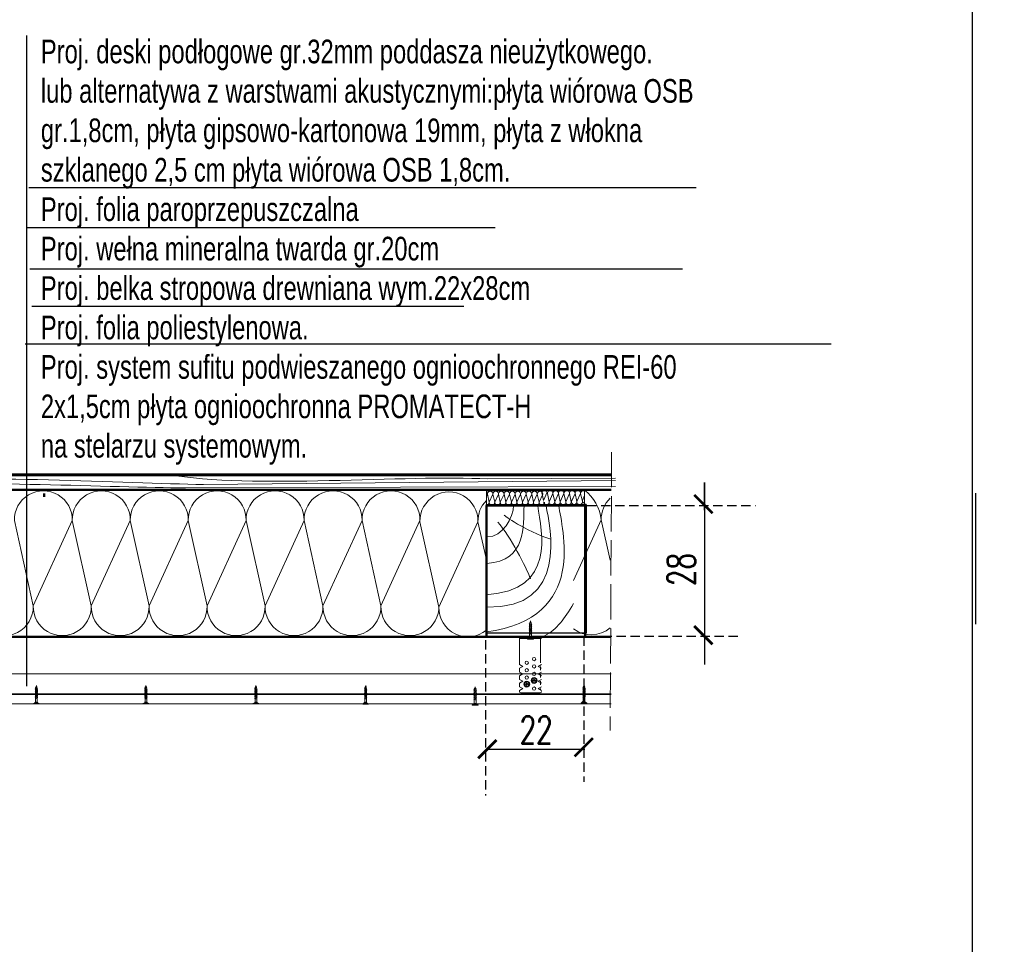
# Model space of a CAD drawing. Header units: millimetres. Extents: x 5545 to 136433, y -146986 to -36607.
# Tile 135 of 159: x 38665 to 39201, y -50165 to -49662. Entities that reach past the tile are written whole.
import ezdxf

# ---------------------------------------------------------------- set-up
doc = ezdxf.new("R2010")
doc.units = ezdxf.units.MM
doc.header["$LTSCALE"] = 8
doc.linetypes.add('ACAD_ISO02W100', pattern=[15, 12, -3])
doc.linetypes.add('VERDECKT', pattern=[9.525, 6.35, -3.175])
for name, color, linetype, lineweight in [('_RIGIPS AKCESORIA', 7, 'Continuous', 5), ('_RIGIPS G-K', 7, 'Continuous', 15), ('_RIGIPS PROFIL', 7, 'Continuous', 15), ('cienk.', 161, 'Continuous', 15), ('Cieńka', 7, 'Continuous', 9), ('GRUBA', 74, 'Continuous', 50), ('Przerywana', 7, 'ACAD_ISO02W100', 5), ('Rigips_uchwyt ES', 7, 'Continuous', 9), ('Rigips_uchwyt przerywana', 7, 'ACAD_ISO02W100', 5), ('Standard', 7, 'Continuous', 25), ('SZRAF', 21, 'Continuous', 9)]:
    doc.layers.add(name, color=color, linetype=linetype, lineweight=lineweight)
doc.layers.add('Arc_opisy', color=18, linetype='Continuous')
doc.styles.add('c20', font='simplex.shx', dxfattribs={"width": 0.7})
doc.styles.add('TXT50', font='bikroms.shx', dxfattribs={"width": 0.75, "height": 10})

# ---------------------------------------------------------------- blocks, each defined once
blk = doc.blocks.new('_ArchTick')
at = {"color": 0, "linetype": 'ByBlock', "const_width": 0.15}
blk.add_lwpolyline([(-0.5, -0.5), (0.5, 0.5)], dxfattribs=at)
blk = doc.blocks.new('G$C8C1C8AAF')
at = {"layer": 'Standard', "color": 170, "lineweight": 25, "ltscale": 2}
blk.add_line((4156.38, 2926.26), (4156.38, 0), dxfattribs=at)
blk = doc.blocks.new('G$C1C2C7789')
at = {"layer": 'Arc_opisy', "lineweight": 25, "ltscale": 0.1}
blk.add_blockref('G$C8C1C8AAF', (0, 0), dxfattribs=at)
blk = doc.blocks.new('G$CFA82744B')
at = {"layer": 'Arc_opisy', "color": 1, "lineweight": 25, "ltscale": 0.1}
blk.add_blockref('G$C1C2C7789', (0, 0), dxfattribs=at)

msp = doc.modelspace()

# ---------------------------------------------------------------- linework, layer by layer
at = {"layer": '_RIGIPS AKCESORIA', "color": 250}
for p, q in [((38942.884, -49990.749), (38942.681, -49990.88)), ((38942.681, -49990.88), (38943.864, -49991.334)), ((38942.884, -49991.425), (38942.681, -49991.556)), ((38942.681, -49991.556), (38943.864, -49992.01)), ((38942.884, -49992.055), (38942.681, -49992.186)), ((38942.681, -49992.186), (38943.864, -49992.64)), ((38942.884, -49992.701), (38942.681, -49992.832)), ((38942.681, -49992.832), (38943.864, -49993.286)), ((38943.039, -49990.35), (38942.809, -49990.468)), ((38942.809, -49990.468), (38943.392, -49990.538)), ((38942.884, -49990.749), (38942.928, -49990.482)), ((38944.08, -49991.207), (38942.884, -49990.749)), ((38942.884, -49991.425), (38942.884, -49990.957)), ((38944.08, -49991.883), (38942.884, -49991.425)), ((38942.884, -49991.633), (38942.884, -49992.055)), ((38944.08, -49992.513), (38942.884, -49992.055)), ((38942.884, -49992.263), (38942.884, -49992.701)), ((38944.08, -49993.159), (38942.884, -49992.701)), ((38942.884, -49992.91), (38942.884, -49993.339)), ((38943.162, -49989.994), (38943.023, -49990.127)), ((38943.023, -49990.127), (38943.672, -49990.294)), ((38943.023, -49990.127), (38943.039, -49990.35)), ((38943.392, -49990.538), (38943.039, -49990.35)), ((38943.376, -49989.207), (38943.162, -49989.994)), ((38943.828, -49990.182), (38943.162, -49989.994)), ((38943.618, -49990.123), (38943.376, -49989.207)), ((38943.672, -49990.294), (38943.828, -49990.182)), ((38943.864, -49990.928), (38943.672, -49990.294)), ((38943.864, -49991.125), (38943.864, -49990.928)), ((38943.864, -49991.334), (38944.08, -49991.207)), ((38943.864, -49991.8), (38943.864, -49991.334)), ((38943.864, -49992.01), (38944.08, -49991.883)), ((38943.864, -49992.43), (38943.864, -49992.01)), ((38943.864, -49992.64), (38944.08, -49992.513)), ((38943.864, -49993.077), (38943.864, -49992.64)), ((38942.884, -49993.339), (38942.681, -49993.47)), ((38942.681, -49993.47), (38943.864, -49993.924)), ((38942.884, -49993.953), (38942.681, -49994.084)), ((38942.681, -49994.084), (38943.864, -49994.538)), ((38942.884, -49994.583), (38942.681, -49994.713)), ((38942.681, -49994.713), (38943.864, -49995.167)), ((38942.884, -49995.233), (38942.681, -49995.364)), ((38942.681, -49995.364), (38943.864, -49995.818)), ((38942.692, -49996.147), (38942.884, -49995.993)), ((38943.352, -49996.36), (38942.692, -49996.147)), ((38944.08, -49993.797), (38942.884, -49993.339)), ((38942.884, -49993.548), (38942.884, -49993.953)), ((38944.08, -49994.411), (38942.884, -49993.953)), ((38942.884, -49994.161), (38942.884, -49994.583)), ((38944.08, -49995.041), (38942.884, -49994.583)), ((38942.884, -49994.791), (38942.884, -49995.233)), ((38944.08, -49995.691), (38942.884, -49995.233)), ((38942.884, -49995.442), (38942.884, -49995.993)), ((38942.884, -49995.993), (38943.864, -49996.36)), ((38942.884, -49996.209), (38942.884, -49997.789)), ((38943.211, -49998.499), (38942.949, -49998.499)), ((38943.211, -49999.207), (38943.211, -49998.499)), ((38943.864, -49996.36), (38943.352, -49996.36)), ((38943.478, -49999.207), (38943.478, -49998.499)), ((38943.478, -49998.499), (38943.759, -49998.499)), ((38943.864, -49993.286), (38944.08, -49993.159)), ((38943.864, -49993.715), (38943.864, -49993.286)), ((38943.864, -49993.924), (38944.08, -49993.797)), ((38943.864, -49994.328), (38943.864, -49993.924)), ((38943.864, -49994.538), (38944.08, -49994.411)), ((38943.864, -49994.958), (38943.864, -49994.538)), ((38943.864, -49995.167), (38944.08, -49995.041)), ((38943.864, -49995.609), (38943.864, -49995.167)), ((38943.864, -49995.818), (38944.08, -49995.691)), ((38943.864, -49998), (38943.864, -49995.818)), ((38941.744, -49999.207), (38941.744, -49999.021)), ((38941.744, -49999.021), (38942.733, -49999.021)), ((38941.744, -49999.207), (38944.944, -49999.207)), ((38942.733, -49999.021), (38942.733, -49999.207)), ((38944.944, -49999.021), (38943.992, -49999.021)), ((38943.992, -49999.021), (38943.992, -49999.207)), ((38944.944, -49999.207), (38944.944, -49999.021)), ((38674.278, -50025.121), (38674.138, -50025.253)), ((38674.138, -50025.253), (38674.787, -50025.421)), ((38674.138, -50025.253), (38674.155, -50025.476)), ((38674.491, -50024.333), (38674.278, -50025.121)), ((38674.943, -50025.309), (38674.278, -50025.121)), ((38674.734, -50025.25), (38674.491, -50024.333)), ((38733.87, -50025.153), (38733.73, -50025.285)), ((38733.73, -50025.285), (38734.379, -50025.452)), ((38733.73, -50025.285), (38733.746, -50025.508)), ((38734.083, -50024.365), (38733.87, -50025.153)), ((38734.535, -50025.341), (38733.87, -50025.153)), ((38734.326, -50025.282), (38734.083, -50024.365)), ((38793.729, -50025.184), (38793.589, -50025.317)), ((38793.942, -50024.397), (38793.729, -50025.184)), ((38794.394, -50025.373), (38793.729, -50025.184)), ((38794.185, -50025.313), (38793.942, -50024.397)), ((38853.454, -50025.216), (38853.314, -50025.349)), ((38853.668, -50024.429), (38853.454, -50025.216)), ((38854.119, -50025.404), (38853.454, -50025.216)), ((38853.91, -50025.345), (38853.668, -50024.429)), ((38913.259, -50025.066), (38913.046, -50025.853)), ((38913.502, -50025.982), (38913.259, -50025.066)), ((38972.171, -50025.067), (38971.941, -50025.185)), ((38971.941, -50025.185), (38972.524, -50025.255)), ((38972.015, -50025.466), (38972.059, -50025.199)), ((38972.294, -50024.711), (38972.154, -50024.844)), ((38972.154, -50024.844), (38972.803, -50025.011)), ((38972.154, -50024.844), (38972.171, -50025.067)), ((38972.524, -50025.255), (38972.171, -50025.067)), ((38972.507, -50023.924), (38972.294, -50024.711)), ((38972.959, -50024.9), (38972.294, -50024.711)), ((38972.75, -50024.84), (38972.507, -50023.924)), ((38972.803, -50025.011), (38972.959, -50024.9)), ((38972.996, -50025.645), (38972.803, -50025.011)), ((38673.999, -50025.875), (38673.797, -50026.006)), ((38673.797, -50026.006), (38674.98, -50026.46)), ((38673.999, -50026.551), (38673.797, -50026.682)), ((38673.797, -50026.682), (38674.98, -50027.136)), ((38673.999, -50027.181), (38673.797, -50027.312)), ((38673.797, -50027.312), (38674.98, -50027.766)), ((38673.999, -50027.828), (38673.797, -50027.959)), ((38673.797, -50027.959), (38674.98, -50028.413)), ((38673.999, -50028.466), (38673.797, -50028.597)), ((38673.797, -50028.597), (38674.98, -50029.051)), ((38673.999, -50029.079), (38673.797, -50029.21)), ((38673.797, -50029.21), (38674.98, -50029.664)), ((38673.999, -50029.709), (38673.797, -50029.84)), ((38673.797, -50029.84), (38674.98, -50030.294)), ((38673.999, -50030.36), (38673.797, -50030.491)), ((38673.797, -50030.491), (38674.98, -50030.945)), ((38674.155, -50025.476), (38673.925, -50025.595)), ((38673.925, -50025.595), (38674.508, -50025.664)), ((38673.999, -50025.875), (38674.044, -50025.609)), ((38675.195, -50026.334), (38673.999, -50025.875)), ((38673.999, -50026.551), (38673.999, -50026.084)), ((38675.195, -50027.01), (38673.999, -50026.551)), ((38673.999, -50026.76), (38673.999, -50027.181)), ((38675.195, -50027.639), (38673.999, -50027.181)), ((38673.999, -50027.39), (38673.999, -50027.828)), ((38675.195, -50028.286), (38673.999, -50027.828)), ((38673.999, -50028.036), (38673.999, -50028.466)), ((38675.195, -50028.924), (38673.999, -50028.466)), ((38673.999, -50028.674), (38673.999, -50029.079)), ((38675.195, -50029.537), (38673.999, -50029.079)), ((38673.999, -50029.288), (38673.999, -50029.709)), ((38675.195, -50030.167), (38673.999, -50029.709)), ((38673.999, -50029.918), (38673.999, -50030.36)), ((38675.195, -50030.818), (38673.999, -50030.36)), ((38673.999, -50030.568), (38673.999, -50031.12)), ((38674.508, -50025.664), (38674.155, -50025.476)), ((38674.787, -50025.421), (38674.943, -50025.309)), ((38674.98, -50026.055), (38674.787, -50025.421)), ((38674.98, -50026.251), (38674.98, -50026.055)), ((38674.98, -50026.46), (38675.195, -50026.334)), ((38674.98, -50026.927), (38674.98, -50026.46)), ((38674.98, -50027.136), (38675.195, -50027.01)), ((38674.98, -50027.557), (38674.98, -50027.136)), ((38674.98, -50027.766), (38675.195, -50027.639)), ((38674.98, -50028.203), (38674.98, -50027.766)), ((38674.98, -50028.413), (38675.195, -50028.286)), ((38674.98, -50028.841), (38674.98, -50028.413)), ((38674.98, -50029.051), (38675.195, -50028.924)), ((38674.98, -50029.455), (38674.98, -50029.051)), ((38674.98, -50029.664), (38675.195, -50029.537)), ((38674.98, -50030.085), (38674.98, -50029.664)), ((38674.98, -50030.294), (38675.195, -50030.167)), ((38674.98, -50030.735), (38674.98, -50030.294)), ((38733.591, -50025.907), (38733.389, -50026.038)), ((38733.389, -50026.038), (38734.572, -50026.492)), ((38733.591, -50026.583), (38733.389, -50026.714)), ((38733.389, -50026.714), (38734.572, -50027.168)), ((38733.591, -50027.213), (38733.389, -50027.344)), ((38733.389, -50027.344), (38734.572, -50027.798)), ((38733.591, -50027.859), (38733.389, -50027.99)), ((38733.389, -50027.99), (38734.572, -50028.444)), ((38733.591, -50028.498), (38733.389, -50028.628)), ((38733.389, -50028.628), (38734.572, -50029.082)), ((38733.591, -50029.111), (38733.389, -50029.242)), ((38733.389, -50029.242), (38734.572, -50029.696)), ((38733.591, -50029.741), (38733.389, -50029.872)), ((38733.389, -50029.872), (38734.572, -50030.326)), ((38733.591, -50030.391), (38733.389, -50030.522)), ((38733.389, -50030.522), (38734.572, -50030.976)), ((38733.746, -50025.508), (38733.516, -50025.626)), ((38733.516, -50025.626), (38734.1, -50025.696)), ((38733.591, -50025.907), (38733.635, -50025.641)), ((38734.787, -50026.365), (38733.591, -50025.907)), ((38733.591, -50026.583), (38733.591, -50026.116)), ((38734.787, -50027.041), (38733.591, -50026.583)), ((38733.591, -50026.792), (38733.591, -50027.213)), ((38734.787, -50027.671), (38733.591, -50027.213)), ((38733.591, -50027.422), (38733.591, -50027.859)), ((38734.787, -50028.318), (38733.591, -50027.859)), ((38733.591, -50028.068), (38733.591, -50028.498)), ((38734.787, -50028.956), (38733.591, -50028.498)), ((38733.591, -50028.706), (38733.591, -50029.111)), ((38734.787, -50029.569), (38733.591, -50029.111)), ((38733.591, -50029.32), (38733.591, -50029.741)), ((38734.787, -50030.199), (38733.591, -50029.741)), ((38733.591, -50029.95), (38733.591, -50030.391)), ((38734.787, -50030.85), (38733.591, -50030.391)), ((38733.591, -50030.6), (38733.591, -50031.152)), ((38734.1, -50025.696), (38733.746, -50025.508)), ((38734.379, -50025.452), (38734.535, -50025.341)), ((38734.572, -50026.086), (38734.379, -50025.452)), ((38734.572, -50026.283), (38734.572, -50026.086)), ((38734.572, -50026.492), (38734.787, -50026.365)), ((38734.572, -50026.959), (38734.572, -50026.492)), ((38734.572, -50027.168), (38734.787, -50027.041)), ((38734.572, -50027.589), (38734.572, -50027.168)), ((38734.572, -50027.798), (38734.787, -50027.671)), ((38734.572, -50028.235), (38734.572, -50027.798)), ((38734.572, -50028.444), (38734.787, -50028.318)), ((38734.572, -50028.873), (38734.572, -50028.444)), ((38734.572, -50029.082), (38734.787, -50028.956)), ((38734.572, -50029.487), (38734.572, -50029.082)), ((38734.572, -50029.696), (38734.787, -50029.569)), ((38734.572, -50030.117), (38734.572, -50029.696)), ((38734.572, -50030.326), (38734.787, -50030.199)), ((38734.572, -50030.767), (38734.572, -50030.326)), ((38793.45, -50025.939), (38793.247, -50026.07)), ((38793.247, -50026.07), (38794.431, -50026.524)), ((38793.45, -50026.615), (38793.247, -50026.746)), ((38793.247, -50026.746), (38794.431, -50027.2)), ((38793.45, -50027.245), (38793.247, -50027.376)), ((38793.247, -50027.376), (38794.431, -50027.83)), ((38793.45, -50027.891), (38793.247, -50028.022)), ((38793.247, -50028.022), (38794.431, -50028.476)), ((38793.45, -50028.529), (38793.247, -50028.66)), ((38793.247, -50028.66), (38794.431, -50029.114)), ((38793.45, -50029.143), (38793.247, -50029.274)), ((38793.247, -50029.274), (38794.431, -50029.728)), ((38793.45, -50029.773), (38793.247, -50029.904)), ((38793.247, -50029.904), (38794.431, -50030.358)), ((38793.45, -50030.423), (38793.247, -50030.554)), ((38793.247, -50030.554), (38794.431, -50031.008)), ((38793.605, -50025.54), (38793.375, -50025.658)), ((38793.375, -50025.658), (38793.959, -50025.728)), ((38793.45, -50025.939), (38793.494, -50025.672)), ((38794.646, -50026.397), (38793.45, -50025.939)), ((38793.45, -50026.615), (38793.45, -50026.148)), ((38794.646, -50027.073), (38793.45, -50026.615)), ((38793.45, -50026.824), (38793.45, -50027.245)), ((38794.646, -50027.703), (38793.45, -50027.245)), ((38793.45, -50027.454), (38793.45, -50027.891)), ((38794.646, -50028.349), (38793.45, -50027.891)), ((38793.45, -50028.1), (38793.45, -50028.529)), ((38794.646, -50028.987), (38793.45, -50028.529)), ((38793.45, -50028.738), (38793.45, -50029.143)), ((38794.646, -50029.601), (38793.45, -50029.143)), ((38793.45, -50029.351), (38793.45, -50029.773)), ((38794.646, -50030.231), (38793.45, -50029.773)), ((38793.45, -50029.981), (38793.45, -50030.423)), ((38794.646, -50030.881), (38793.45, -50030.423)), ((38793.45, -50030.632), (38793.45, -50031.184)), ((38793.589, -50025.317), (38794.238, -50025.484)), ((38793.589, -50025.317), (38793.605, -50025.54)), ((38793.959, -50025.728), (38793.605, -50025.54)), ((38794.238, -50025.484), (38794.394, -50025.373)), ((38794.431, -50026.118), (38794.238, -50025.484)), ((38794.431, -50026.315), (38794.431, -50026.118)), ((38794.431, -50026.524), (38794.646, -50026.397)), ((38794.431, -50026.991), (38794.431, -50026.524)), ((38794.431, -50027.2), (38794.646, -50027.073)), ((38794.431, -50027.621), (38794.431, -50027.2)), ((38794.431, -50027.83), (38794.646, -50027.703)), ((38794.431, -50028.267), (38794.431, -50027.83)), ((38794.431, -50028.476), (38794.646, -50028.349)), ((38794.431, -50028.905), (38794.431, -50028.476)), ((38794.431, -50029.114), (38794.646, -50028.987)), ((38794.431, -50029.519), (38794.431, -50029.114)), ((38794.431, -50029.728), (38794.646, -50029.601)), ((38794.431, -50030.149), (38794.431, -50029.728)), ((38794.431, -50030.358), (38794.646, -50030.231)), ((38794.431, -50030.799), (38794.431, -50030.358)), ((38853.175, -50025.971), (38852.973, -50026.102)), ((38852.973, -50026.102), (38854.156, -50026.556)), ((38853.175, -50026.647), (38852.973, -50026.778)), ((38852.973, -50026.778), (38854.156, -50027.232)), ((38853.175, -50027.277), (38852.973, -50027.408)), ((38852.973, -50027.408), (38854.156, -50027.862)), ((38853.175, -50027.923), (38852.973, -50028.054)), ((38852.973, -50028.054), (38854.156, -50028.508)), ((38853.175, -50028.561), (38852.973, -50028.692)), ((38852.973, -50028.692), (38854.156, -50029.146)), ((38853.175, -50029.175), (38852.973, -50029.306)), ((38852.973, -50029.306), (38854.156, -50029.76)), ((38853.175, -50029.805), (38852.973, -50029.935)), ((38852.973, -50029.935), (38854.156, -50030.39)), ((38853.175, -50030.455), (38852.973, -50030.586)), ((38852.973, -50030.586), (38854.156, -50031.04)), ((38853.331, -50025.572), (38853.101, -50025.69)), ((38853.101, -50025.69), (38853.684, -50025.76)), ((38853.175, -50025.971), (38853.22, -50025.704)), ((38854.371, -50026.429), (38853.175, -50025.971)), ((38853.175, -50026.647), (38853.175, -50026.179)), ((38854.371, -50027.105), (38853.175, -50026.647)), ((38853.175, -50026.855), (38853.175, -50027.277)), ((38854.371, -50027.735), (38853.175, -50027.277)), ((38853.175, -50027.485), (38853.175, -50027.923)), ((38854.371, -50028.381), (38853.175, -50027.923)), ((38853.175, -50028.132), (38853.175, -50028.561)), ((38854.371, -50029.019), (38853.175, -50028.561)), ((38853.175, -50028.77), (38853.175, -50029.175)), ((38854.371, -50029.633), (38853.175, -50029.175)), ((38853.175, -50029.383), (38853.175, -50029.805)), ((38854.371, -50030.263), (38853.175, -50029.805)), ((38853.175, -50030.013), (38853.175, -50030.455)), ((38854.371, -50030.913), (38853.175, -50030.455)), ((38853.314, -50025.349), (38853.963, -50025.516)), ((38853.314, -50025.349), (38853.331, -50025.572)), ((38853.684, -50025.76), (38853.331, -50025.572)), ((38853.963, -50025.516), (38854.119, -50025.404)), ((38854.156, -50026.15), (38853.963, -50025.516)), ((38854.156, -50026.347), (38854.156, -50026.15)), ((38854.156, -50026.556), (38854.371, -50026.429)), ((38854.156, -50027.022), (38854.156, -50026.556)), ((38854.156, -50027.232), (38854.371, -50027.105)), ((38854.156, -50027.652), (38854.156, -50027.232)), ((38854.156, -50027.862), (38854.371, -50027.735)), ((38854.156, -50028.299), (38854.156, -50027.862)), ((38854.156, -50028.508), (38854.371, -50028.381)), ((38854.156, -50028.937), (38854.156, -50028.508)), ((38854.156, -50029.146), (38854.371, -50029.019)), ((38854.156, -50029.55), (38854.156, -50029.146)), ((38854.156, -50029.76), (38854.371, -50029.633)), ((38854.156, -50030.18), (38854.156, -50029.76)), ((38854.156, -50030.39), (38854.371, -50030.263)), ((38854.156, -50030.831), (38854.156, -50030.39)), ((38912.767, -50026.608), (38912.565, -50026.739)), ((38912.565, -50026.739), (38913.748, -50027.193)), ((38912.767, -50027.284), (38912.565, -50027.415)), ((38912.565, -50027.415), (38913.748, -50027.869)), ((38912.767, -50027.914), (38912.565, -50028.044)), ((38912.565, -50028.044), (38913.748, -50028.498)), ((38912.767, -50028.56), (38912.565, -50028.691)), ((38912.565, -50028.691), (38913.748, -50029.145)), ((38912.767, -50029.198), (38912.565, -50029.329)), ((38912.565, -50029.329), (38913.748, -50029.783)), ((38912.767, -50029.812), (38912.565, -50029.942)), ((38912.565, -50029.942), (38913.748, -50030.396)), ((38912.767, -50030.441), (38912.565, -50030.572)), ((38912.565, -50030.572), (38913.748, -50031.026)), ((38912.923, -50026.208), (38912.693, -50026.327)), ((38912.693, -50026.327), (38913.276, -50026.397)), ((38912.767, -50026.608), (38912.811, -50026.341)), ((38913.963, -50027.066), (38912.767, -50026.608)), ((38912.767, -50027.284), (38912.767, -50026.816)), ((38913.963, -50027.742), (38912.767, -50027.284)), ((38912.767, -50027.492), (38912.767, -50027.914)), ((38913.963, -50028.372), (38912.767, -50027.914)), ((38912.767, -50028.122), (38912.767, -50028.56)), ((38913.963, -50029.018), (38912.767, -50028.56)), ((38912.767, -50028.768), (38912.767, -50029.198)), ((38913.963, -50029.656), (38912.767, -50029.198)), ((38912.767, -50029.407), (38912.767, -50029.812)), ((38913.963, -50030.27), (38912.767, -50029.812)), ((38912.767, -50030.02), (38912.767, -50030.441)), ((38913.963, -50030.9), (38912.767, -50030.441)), ((38912.767, -50030.65), (38912.767, -50031.092)), ((38913.046, -50025.853), (38912.906, -50025.985)), ((38912.906, -50025.985), (38913.555, -50026.153)), ((38912.906, -50025.985), (38912.923, -50026.208)), ((38913.276, -50026.397), (38912.923, -50026.208)), ((38913.711, -50026.041), (38913.046, -50025.853)), ((38913.555, -50026.153), (38913.711, -50026.041)), ((38913.748, -50026.787), (38913.555, -50026.153)), ((38913.748, -50026.983), (38913.748, -50026.787)), ((38913.748, -50027.193), (38913.963, -50027.066)), ((38913.748, -50027.659), (38913.748, -50027.193)), ((38913.748, -50027.869), (38913.963, -50027.742)), ((38913.748, -50028.289), (38913.748, -50027.869)), ((38913.748, -50028.498), (38913.963, -50028.372)), ((38913.748, -50028.936), (38913.748, -50028.498)), ((38913.748, -50029.145), (38913.963, -50029.018)), ((38913.748, -50029.574), (38913.748, -50029.145)), ((38913.748, -50029.783), (38913.963, -50029.656)), ((38913.748, -50030.187), (38913.748, -50029.783)), ((38913.748, -50030.396), (38913.963, -50030.27)), ((38913.748, -50030.817), (38913.748, -50030.396)), ((38972.015, -50025.466), (38971.813, -50025.597)), ((38971.813, -50025.597), (38972.996, -50026.051)), ((38972.015, -50026.142), (38971.813, -50026.273)), ((38971.813, -50026.273), (38972.996, -50026.727)), ((38972.015, -50026.772), (38971.813, -50026.903)), ((38971.813, -50026.903), (38972.996, -50027.357)), ((38972.015, -50027.418), (38971.813, -50027.549)), ((38971.813, -50027.549), (38972.996, -50028.003)), ((38972.015, -50028.056), (38971.813, -50028.187)), ((38971.813, -50028.187), (38972.996, -50028.641)), ((38972.015, -50028.67), (38971.813, -50028.801)), ((38971.813, -50028.801), (38972.996, -50029.255)), ((38972.015, -50029.3), (38971.813, -50029.431)), ((38971.813, -50029.431), (38972.996, -50029.885)), ((38972.015, -50029.95), (38971.813, -50030.081)), ((38971.813, -50030.081), (38972.996, -50030.535)), ((38973.211, -50025.924), (38972.015, -50025.466)), ((38972.015, -50026.142), (38972.015, -50025.675)), ((38973.211, -50026.6), (38972.015, -50026.142)), ((38972.015, -50026.351), (38972.015, -50026.772)), ((38973.211, -50027.23), (38972.015, -50026.772)), ((38972.015, -50026.981), (38972.015, -50027.418)), ((38973.211, -50027.876), (38972.015, -50027.418)), ((38972.015, -50027.627), (38972.015, -50028.056)), ((38973.211, -50028.514), (38972.015, -50028.056)), ((38972.015, -50028.265), (38972.015, -50028.67)), ((38973.211, -50029.128), (38972.015, -50028.67)), ((38972.015, -50028.878), (38972.015, -50029.3)), ((38973.211, -50029.758), (38972.015, -50029.3)), ((38972.015, -50029.508), (38972.015, -50029.95)), ((38973.211, -50030.408), (38972.015, -50029.95)), ((38972.015, -50030.159), (38972.015, -50030.711)), ((38972.996, -50025.842), (38972.996, -50025.645)), ((38972.996, -50026.051), (38973.211, -50025.924)), ((38972.996, -50026.518), (38972.996, -50026.051)), ((38972.996, -50026.727), (38973.211, -50026.6)), ((38972.996, -50027.148), (38972.996, -50026.727)), ((38972.996, -50027.357), (38973.211, -50027.23)), ((38972.996, -50027.794), (38972.996, -50027.357)), ((38972.996, -50028.003), (38973.211, -50027.876)), ((38972.996, -50028.432), (38972.996, -50028.003)), ((38972.996, -50028.641), (38973.211, -50028.514)), ((38972.996, -50029.046), (38972.996, -50028.641)), ((38972.996, -50029.255), (38973.211, -50029.128)), ((38972.996, -50029.676), (38972.996, -50029.255)), ((38972.996, -50029.885), (38973.211, -50029.758)), ((38972.996, -50030.326), (38972.996, -50029.885)), ((38972.996, -50030.535), (38973.211, -50030.408)), ((38972.996, -50032.717), (38972.996, -50030.535)), ((38672.86, -50034.333), (38672.86, -50034.148)), ((38672.86, -50034.148), (38673.849, -50034.148)), ((38672.86, -50034.333), (38676.06, -50034.333)), ((38673.807, -50031.273), (38673.999, -50031.12)), ((38674.468, -50031.487), (38673.807, -50031.273)), ((38673.849, -50034.148), (38673.849, -50034.333)), ((38673.999, -50031.12), (38674.98, -50031.487)), ((38673.999, -50031.335), (38673.999, -50032.915)), ((38674.327, -50033.626), (38674.064, -50033.626)), ((38674.327, -50034.333), (38674.327, -50033.626)), ((38674.98, -50031.487), (38674.468, -50031.487)), ((38674.594, -50034.333), (38674.594, -50033.626)), ((38674.594, -50033.626), (38674.875, -50033.626)), ((38674.98, -50030.945), (38675.195, -50030.818)), ((38674.98, -50033.126), (38674.98, -50030.945)), ((38676.06, -50034.148), (38675.108, -50034.148)), ((38675.108, -50034.148), (38675.108, -50034.333)), ((38676.06, -50034.333), (38676.06, -50034.148)), ((38732.452, -50034.365), (38732.452, -50034.179)), ((38732.452, -50034.179), (38733.441, -50034.179)), ((38732.452, -50034.365), (38735.652, -50034.365)), ((38733.399, -50031.305), (38733.591, -50031.152)), ((38734.059, -50031.519), (38733.399, -50031.305)), ((38733.441, -50034.179), (38733.441, -50034.365)), ((38733.591, -50031.152), (38734.572, -50031.519)), ((38733.591, -50031.367), (38733.591, -50032.947)), ((38733.918, -50033.658), (38733.656, -50033.658)), ((38733.918, -50034.365), (38733.918, -50033.658)), ((38734.572, -50031.519), (38734.059, -50031.519)), ((38734.185, -50034.365), (38734.185, -50033.658)), ((38734.185, -50033.658), (38734.467, -50033.658)), ((38734.572, -50030.976), (38734.787, -50030.85)), ((38734.572, -50033.158), (38734.572, -50030.976)), ((38735.652, -50034.179), (38734.7, -50034.179)), ((38734.7, -50034.179), (38734.7, -50034.365)), ((38735.652, -50034.365), (38735.652, -50034.179)), ((38792.311, -50034.397), (38792.311, -50034.211)), ((38792.311, -50034.211), (38793.3, -50034.211)), ((38792.311, -50034.397), (38795.511, -50034.397)), ((38793.258, -50031.337), (38793.45, -50031.184)), ((38793.918, -50031.55), (38793.258, -50031.337)), ((38793.3, -50034.211), (38793.3, -50034.397)), ((38793.45, -50031.184), (38794.431, -50031.55)), ((38793.45, -50031.399), (38793.45, -50032.979)), ((38793.777, -50033.689), (38793.515, -50033.689)), ((38793.777, -50034.397), (38793.777, -50033.689)), ((38794.431, -50031.55), (38793.918, -50031.55)), ((38794.044, -50034.397), (38794.044, -50033.689)), ((38794.044, -50033.689), (38794.325, -50033.689)), ((38794.431, -50031.008), (38794.646, -50030.881)), ((38794.431, -50033.19), (38794.431, -50031.008)), ((38795.511, -50034.211), (38794.558, -50034.211)), ((38794.558, -50034.211), (38794.558, -50034.397)), ((38795.511, -50034.397), (38795.511, -50034.211)), ((38852.036, -50034.429), (38852.036, -50034.243)), ((38852.036, -50034.243), (38853.025, -50034.243)), ((38852.036, -50034.429), (38855.236, -50034.429)), ((38852.984, -50031.369), (38853.175, -50031.215)), ((38853.644, -50031.582), (38852.984, -50031.369)), ((38853.025, -50034.243), (38853.025, -50034.429)), ((38853.175, -50030.664), (38853.175, -50031.215)), ((38853.175, -50031.215), (38854.156, -50031.582)), ((38853.175, -50031.431), (38853.175, -50033.011)), ((38853.503, -50033.721), (38853.24, -50033.721)), ((38853.503, -50034.429), (38853.503, -50033.721)), ((38854.156, -50031.582), (38853.644, -50031.582)), ((38853.77, -50034.429), (38853.77, -50033.721)), ((38853.77, -50033.721), (38854.051, -50033.721)), ((38854.156, -50031.04), (38854.371, -50030.913)), ((38854.156, -50033.222), (38854.156, -50031.04)), ((38855.236, -50034.243), (38854.284, -50034.243)), ((38854.284, -50034.243), (38854.284, -50034.429)), ((38855.236, -50034.429), (38855.236, -50034.243)), ((38911.628, -50035.066), (38911.628, -50034.88)), ((38911.628, -50034.88), (38912.617, -50034.88)), ((38911.628, -50035.066), (38914.828, -50035.066)), ((38912.767, -50031.092), (38912.565, -50031.223)), ((38912.565, -50031.223), (38913.748, -50031.677)), ((38912.575, -50032.006), (38912.767, -50031.852)), ((38913.236, -50032.219), (38912.575, -50032.006)), ((38912.617, -50034.88), (38912.617, -50035.066)), ((38913.963, -50031.55), (38912.767, -50031.092)), ((38912.767, -50031.3), (38912.767, -50031.852)), ((38912.767, -50031.852), (38913.748, -50032.219)), ((38912.767, -50032.068), (38912.767, -50033.647)), ((38913.094, -50034.358), (38912.832, -50034.358)), ((38913.094, -50035.066), (38913.094, -50034.358)), ((38913.748, -50032.219), (38913.236, -50032.219)), ((38913.362, -50035.066), (38913.362, -50034.358)), ((38913.362, -50034.358), (38913.643, -50034.358)), ((38913.748, -50031.026), (38913.963, -50030.9)), ((38913.748, -50031.468), (38913.748, -50031.026)), ((38913.748, -50031.677), (38913.963, -50031.55)), ((38913.748, -50033.859), (38913.748, -50031.677)), ((38914.828, -50034.88), (38913.876, -50034.88)), ((38913.876, -50034.88), (38913.876, -50035.066)), ((38914.828, -50035.066), (38914.828, -50034.88)), ((38970.876, -50033.924), (38970.876, -50033.738)), ((38970.876, -50033.738), (38971.865, -50033.738)), ((38970.876, -50033.924), (38974.076, -50033.924)), ((38971.823, -50030.864), (38972.015, -50030.711)), ((38972.484, -50031.077), (38971.823, -50030.864)), ((38971.865, -50033.738), (38971.865, -50033.924)), ((38972.015, -50030.711), (38972.996, -50031.077)), ((38972.015, -50030.926), (38972.015, -50032.506)), ((38972.342, -50033.216), (38972.08, -50033.216)), ((38972.342, -50033.924), (38972.342, -50033.216)), ((38972.996, -50031.077), (38972.484, -50031.077)), ((38972.61, -50033.924), (38972.61, -50033.216)), ((38972.61, -50033.216), (38972.891, -50033.216)), ((38974.076, -50033.738), (38973.124, -50033.738)), ((38973.124, -50033.738), (38973.124, -50033.924)), ((38974.076, -50033.924), (38974.076, -50033.738))]:
    msp.add_line(p, q, dxfattribs=at)
at = {"layer": '_RIGIPS AKCESORIA', "color": 250, "extrusion": (0, 0, -1)}
for centre, major_axis, ratio, start_param, end_param in [((38941.452, -49997.859), (1.429, 0.113), 0.8321811, 0.0359841, 1.4307866), ((38943.925, -49998.97), (1.123, 0), 0.8481764, 3.4750718, 3.8625349), ((38943.35, -49998.542), (0.358, 0), 0.8481764, 3.8625349, 4.7304079), ((38943.35, -49998.542), (0.358, 0), 0.8481764, -1.5527774, -0.7209422), ((38942.438, -49999.222), (1.572, 0), 0.8481764, -0.7209422, -0.1511118), ((38945.146, -49997.971), (1.28, 0.07), 0.8261341, 1.7736532, 3.1805863), ((38948.442, -50000.298), (5.903, 0), 0.8481764, 3.399396, 3.4750718), ((38672.567, -50032.986), (1.429, 0.113), 0.8321811, 0.0359841, 1.4307866), ((38679.557, -50035.424), (5.903, 0), 0.8481764, 3.399396, 3.4750718), ((38675.04, -50034.097), (1.123, 0), 0.8481764, 3.4750718, 3.8625349), ((38674.466, -50033.669), (0.358, 0), 0.8481764, 3.8625349, 4.7304079), ((38674.466, -50033.669), (0.358, 0), 0.8481764, -1.5527774, -0.7209422), ((38673.554, -50034.348), (1.572, 0), 0.8481764, -0.7209422, -0.1511118), ((38676.261, -50033.098), (1.28, 0.07), 0.8261341, 1.7736532, 3.1805863), ((38732.159, -50033.017), (1.429, 0.113), 0.8321811, 0.0359841, 1.4307866), ((38739.149, -50035.456), (5.903, 0), 0.8481764, 3.399396, 3.4750718), ((38734.632, -50034.129), (1.123, 0), 0.8481764, 3.4750718, 3.8625349), ((38734.057, -50033.701), (0.358, 0), 0.8481764, 3.8625349, 4.7304079), ((38734.057, -50033.701), (0.358, 0), 0.8481764, -1.5527774, -0.7209422), ((38733.146, -50034.38), (1.572, 0), 0.8481764, -0.7209422, -0.1511118), ((38735.853, -50033.13), (1.28, 0.07), 0.8261341, 1.7736532, 3.1805863), ((38792.018, -50033.049), (1.429, 0.113), 0.8321811, 0.0359841, 1.4307866), ((38799.008, -50035.488), (5.903, 0), 0.8481764, 3.399396, 3.4750718), ((38794.491, -50034.161), (1.123, 0), 0.8481764, 3.4750718, 3.8625349), ((38793.916, -50033.732), (0.358, 0), 0.8481764, 3.8625349, 4.7304079), ((38793.916, -50033.732), (0.358, 0), 0.8481764, -1.5527774, -0.7209422), ((38793.004, -50034.412), (1.572, 0), 0.8481764, -0.7209422, -0.1511118), ((38795.712, -50033.161), (1.28, 0.07), 0.8261341, 1.7736532, 3.1805863), ((38851.743, -50033.081), (1.429, 0.113), 0.8321811, 0.0359841, 1.4307866), ((38858.733, -50035.52), (5.903, 0), 0.8481764, 3.399396, 3.4750718), ((38854.216, -50034.192), (1.123, 0), 0.8481764, 3.4750718, 3.8625349), ((38853.642, -50033.764), (0.358, 0), 0.8481764, 3.8625349, 4.7304079), ((38853.642, -50033.764), (0.358, 0), 0.8481764, -1.5527774, -0.7209422), ((38852.73, -50034.444), (1.572, 0), 0.8481764, -0.7209422, -0.1511118), ((38855.438, -50033.193), (1.28, 0.07), 0.8261341, 1.7736532, 3.1805863), ((38911.335, -50033.718), (1.429, 0.113), 0.8321811, 0.0359841, 1.4307866), ((38918.325, -50036.156), (5.903, 0), 0.8481764, 3.399396, 3.4750718), ((38913.808, -50034.829), (1.123, 0), 0.8481764, 3.4750718, 3.8625349), ((38913.234, -50034.401), (0.358, 0), 0.8481764, 3.8625349, 4.7304079), ((38913.234, -50034.401), (0.358, 0), 0.8481764, -1.5527774, -0.7209422), ((38912.322, -50035.081), (1.572, 0), 0.8481764, -0.7209422, -0.1511118), ((38915.029, -50033.83), (1.28, 0.07), 0.8261341, 1.7736532, 3.1805863), ((38970.583, -50032.576), (1.429, 0.113), 0.8321811, 0.0359841, 1.4307866), ((38977.573, -50035.015), (5.903, 0), 0.8481764, 3.399396, 3.4750718), ((38973.056, -50033.688), (1.123, 0), 0.8481764, 3.4750718, 3.8625349), ((38972.481, -50033.259), (0.358, 0), 0.8481764, 3.8625349, 4.7304079), ((38972.481, -50033.259), (0.358, 0), 0.8481764, -1.5527774, -0.7209422), ((38971.57, -50033.939), (1.572, 0), 0.8481764, -0.7209422, -0.1511118), ((38974.277, -50032.688), (1.28, 0.07), 0.8261341, 1.7736532, 3.1805863)]:
    msp.add_ellipse(centre, major_axis=major_axis, ratio=ratio, start_param=start_param, end_param=end_param, dxfattribs=at)
at = {"layer": '_RIGIPS G-K', "color": 250}
for p, q in [((38940.613, -50023.503), (38940.613, -50023.711)), ((38940.613, -50023.503), (38941.241, -50023.503)), ((38940.613, -50023.711), (38941.241, -50023.711)), ((38941.241, -50023.503), (38941.241, -50022.875)), ((38941.241, -50022.875), (38941.448, -50022.875)), ((38941.241, -50024.338), (38941.241, -50023.711)), ((38941.241, -50024.338), (38941.448, -50024.338)), ((38941.448, -50023.503), (38941.448, -50022.875)), ((38941.448, -50023.503), (38942.076, -50023.503)), ((38941.448, -50023.711), (38942.076, -50023.711)), ((38941.448, -50024.338), (38941.448, -50023.711)), ((38942.076, -50023.503), (38942.076, -50023.711)), ((38944.613, -50021.503), (38944.613, -50021.711)), ((38944.613, -50021.503), (38945.241, -50021.503)), ((38944.613, -50021.711), (38945.241, -50021.711)), ((38945.241, -50021.503), (38945.241, -50020.875)), ((38945.241, -50020.875), (38945.448, -50020.875)), ((38945.241, -50022.338), (38945.241, -50021.711)), ((38945.241, -50022.338), (38945.448, -50022.338)), ((38945.448, -50021.503), (38945.448, -50020.875)), ((38945.448, -50021.503), (38946.076, -50021.503)), ((38945.448, -50021.711), (38946.076, -50021.711)), ((38945.448, -50022.338), (38945.448, -50021.711)), ((38946.076, -50021.503), (38946.076, -50021.711)), ((38987.344, -50029.302), (38591.344, -50029.302)), ((38987.344, -50034.302), (38592.344, -50034.302))]:
    msp.add_line(p, q, dxfattribs=at)
for centre, radius in [((38941.344, -50023.607), 1.6), ((38941.344, -50023.607), 1.309), ((38945.344, -50021.607), 1.6), ((38945.344, -50021.607), 1.309)]:
    msp.add_circle(centre, radius, dxfattribs=at)
at = {"layer": '_RIGIPS PROFIL', "color": 250}
for p, q in [((38987.344, -50018.076), (38628.759, -50018.076)), ((38987.344, -50028.862), (38591.344, -50028.862))]:
    msp.add_line(p, q, dxfattribs=at)
at = {"layer": 'Arc_opisy', "color": 250, "lineweight": 25, "ltscale": 0.1}
for p, q in [((38669.311, -50024.707), (38669.311, -49670.548)), ((38670.418, -49753.288), (39033.564, -49753.288)), ((38668.819, -49775.146), (38924.181, -49775.146)), ((38670.951, -49797.537), (39026.006, -49797.537)), ((38672.017, -49817.795), (38907.121, -49817.795)), ((38668.285, -49838.453), (39107.04, -49838.453)), ((39038.032, -49928.912), (39038.032, -49913.88)), ((39038.032, -49913.88), (39038.032, -50012.841)), ((39185.509, -49919.603), (39185.509, -49990.939)), ((38919.923, -50058.997), (38972.961, -50058.997))]:
    msp.add_line(p, q, dxfattribs=at)
at = {"layer": 'Arc_opisy', "color": 250, "linetype": 'VERDECKT', "lineweight": 25, "ltscale": 0.1}
for p, q in [((38974.171, -49926.423), (39065.793, -49926.423)), ((38972.371, -49997.674), (38972.371, -50076.805)), ((38974.991, -49997.492), (39057.093, -49997.492)), ((38918.884, -49999.749), (38918.884, -50084.184))]:
    msp.add_line(p, q, dxfattribs=at)
at = {"layer": 'Arc_opisy', "color": 250, "lineweight": 25, "ltscale": 0.1}
msp.add_lwpolyline([(38973.735, -49995.904), (38919.348, -49995.904), (38919.348, -49925.904), (38973.735, -49925.904)], close=True, dxfattribs=at)
at = {"layer": 'Cieńka', "color": 250}
for p, q in [((38593.344, -49909.208), (38987.344, -49909.208)), ((38972.783, -49917.362), (38972.783, -49925.362)), ((38919.344, -49926.407), (38919.344, -49918.407)), ((38919.344, -49918.407), (38973.546, -49918.407)), ((38973.138, -49926.407), (38919.344, -49926.407))]:
    msp.add_line(p, q, dxfattribs=at)
at = {"layer": 'GRUBA', "color": 250}
for p, q in [((38987.344, -49909.802), (38593.336, -49909.802)), ((38593.344, -49917.802), (38987.344, -49917.802)), ((38919.344, -49926.407), (38973.138, -49926.407)), ((38919.344, -49998.407), (38919.344, -49926.407)), ((38973.139, -49925.392), (38973.139, -49997.392)), ((38647.344, -49997.802), (38987.344, -49997.802))]:
    msp.add_line(p, q, dxfattribs=at)
at = {"layer": 'Przerywana', "color": 250, "ltscale": 0.2}
msp.add_line((38987.494, -49897.255), (38986.733, -50048.792), dxfattribs=at)
at = {"layer": 'Rigips_uchwyt ES', "color": 250}
for p, q in [((38949.344, -49998.407), (38937.344, -49998.407)), ((38937.344, -49998.407), (38937.344, -50013.007)), ((38948.733, -50011.992), (38948.733, -49997.392)), ((38939.144, -50014.007), (38937.344, -50013.007)), ((38937.344, -50015.007), (38939.144, -50014.007)), ((38947.544, -50014.007), (38949.344, -50013.007)), ((38949.344, -50015.007), (38947.544, -50014.007)), ((38948.733, -50015.992), (38948.733, -50013.992)), ((38937.344, -50015.007), (38937.344, -50017.007)), ((38939.144, -50018.007), (38937.344, -50017.007)), ((38937.344, -50019.007), (38939.144, -50018.007)), ((38937.344, -50019.007), (38937.344, -50021.052)), ((38947.544, -50018.007), (38949.344, -50017.007)), ((38949.344, -50019.007), (38947.544, -50018.007)), ((38948.733, -50020.037), (38948.733, -50017.992)), ((38939.144, -50022.052), (38937.344, -50021.052)), ((38937.344, -50023.052), (38939.144, -50022.052)), ((38937.344, -50023.052), (38937.344, -50025.007)), ((38939.144, -50026.007), (38937.344, -50025.007)), ((38947.544, -50022.052), (38949.344, -50021.052)), ((38949.344, -50023.052), (38947.544, -50022.052)), ((38947.544, -50026.007), (38949.344, -50025.007)), ((38948.733, -50023.992), (38948.733, -50022.037)), ((38937.344, -50027.007), (38939.144, -50026.007)), ((38937.344, -50027.007), (38937.344, -50027.607)), ((38938.144, -50028.407), (38948.544, -50028.407)), ((38949.344, -50027.007), (38947.544, -50026.007)), ((38948.733, -50026.592), (38948.733, -50025.992))]:
    msp.add_line(p, q, dxfattribs=at)
for centre in [(38945.344, -50010.007), (38941.344, -50012.007), (38945.344, -50014.007), (38941.344, -50016.007), (38941.344, -50020.007), (38945.344, -50018.007), (38941.344, -50024.007), (38945.344, -50022.007), (38945.344, -50026.007)]:
    msp.add_circle(centre, 0.9, dxfattribs=at)
for centre, start, end in [((38938.144, -50027.607), 180, 270), ((38948.544, -50027.607), 270, 0)]:
    msp.add_arc(centre, 0.8, start, end, dxfattribs=at)
at = {"layer": 'Rigips_uchwyt przerywana', "color": 250, "ltscale": 0.2}
msp.add_line((38949.344, -49998.807), (38937.344, -49998.807), dxfattribs=at)
at = {"layer": 'SZRAF', "color": 250}
for p, q in [((38919.344, -49921.411), (38919.906, -49920.183)), ((38920.89, -49924.63), (38919.906, -49920.183)), ((38920.89, -49924.63), (38922.924, -49920.183)), ((38923.908, -49924.63), (38922.924, -49920.183)), ((38923.908, -49924.63), (38925.942, -49920.183)), ((38926.926, -49924.63), (38925.942, -49920.183)), ((38926.926, -49924.63), (38928.959, -49920.183)), ((38929.944, -49924.63), (38928.959, -49920.183)), ((38929.944, -49924.63), (38931.977, -49920.183)), ((38932.962, -49924.63), (38931.977, -49920.183)), ((38932.962, -49924.63), (38934.995, -49920.183)), ((38935.98, -49924.63), (38934.995, -49920.183)), ((38935.98, -49924.63), (38938.013, -49920.183)), ((38938.998, -49924.63), (38938.013, -49920.183)), ((38938.998, -49924.63), (38941.031, -49920.183)), ((38942.015, -49924.63), (38941.031, -49920.183)), ((38942.015, -49924.63), (38944.049, -49920.183)), ((38945.033, -49924.63), (38944.049, -49920.183)), ((38945.033, -49924.63), (38947.067, -49920.183)), ((38948.051, -49924.63), (38947.067, -49920.183)), ((38948.051, -49924.63), (38950.085, -49920.183)), ((38950.458, -49923.615), (38949.473, -49919.169)), ((38950.458, -49923.615), (38952.491, -49919.169)), ((38953.519, -49924.3), (38952.535, -49919.853)), ((38953.519, -49924.3), (38955.553, -49919.853)), ((38956.537, -49924.3), (38955.553, -49919.853)), ((38956.537, -49924.3), (38958.571, -49919.853)), ((38959.555, -49924.3), (38958.571, -49919.853)), ((38959.555, -49924.3), (38961.588, -49919.853)), ((38962.573, -49924.3), (38961.588, -49919.853)), ((38962.573, -49924.3), (38964.606, -49919.853)), ((38965.591, -49924.3), (38964.606, -49919.853)), ((38965.591, -49924.3), (38966.777, -49921.706)), ((38965.605, -49924.269), (38967.638, -49919.823)), ((38968.623, -49924.269), (38967.638, -49919.823)), ((38968.623, -49924.269), (38970.656, -49919.823)), ((38971.641, -49924.269), (38970.656, -49919.823)), ((38971.597, -49923.585), (38972.783, -49920.991)), ((38981.869, -49934.16), (38966.733, -49967.26)), ((38981.869, -49934.16), (38986.733, -49956.128)), ((38662.481, -49934.569), (38672.768, -49981.034)), ((38694.016, -49934.569), (38672.768, -49981.034)), ((38694.016, -49934.569), (38704.304, -49981.034)), ((38725.551, -49934.569), (38704.304, -49981.034)), ((38725.551, -49934.569), (38735.839, -49981.034)), ((38757.087, -49934.569), (38735.839, -49981.034)), ((38757.087, -49934.569), (38767.375, -49981.034)), ((38788.622, -49934.569), (38767.375, -49981.034)), ((38788.622, -49934.569), (38798.91, -49981.034)), ((38820.158, -49934.569), (38798.91, -49981.034)), ((38820.158, -49934.569), (38830.445, -49981.034)), ((38851.693, -49934.569), (38830.445, -49981.034)), ((38851.693, -49934.569), (38861.981, -49981.034)), ((38883.228, -49934.569), (38861.981, -49981.034)), ((38883.228, -49935.175), (38893.516, -49981.639)), ((38914.764, -49935.175), (38893.516, -49981.639)), ((38914.764, -49935.175), (38919.344, -49955.863))]:
    msp.add_line(p, q, dxfattribs=at)
for centre, radius, start, end in [((38958.659, -49936.597), 23.338, 5.99475, 52.81877), ((38678.248, -49934.173), 15.773, 358.55912, 181.44088), ((38709.784, -49934.173), 15.773, 358.55912, 181.44088), ((38741.319, -49934.173), 15.773, 358.55912, 181.44088), ((38772.854, -49934.173), 15.773, 358.55912, 181.44088), ((38804.39, -49934.173), 15.773, 358.55912, 181.44088), ((38835.925, -49934.173), 15.773, 358.55912, 181.44088), ((38867.461, -49934.173), 15.773, 358.55912, 181.44088), ((38898.996, -49934.778), 15.773, 358.55912, 181.44088), ((38918.397, -49920.145), 1.509, 358.55912, 51.11714), ((38921.415, -49920.145), 1.509, 358.55912, 181.44088), ((38924.433, -49920.145), 1.509, 358.55912, 181.44088), ((38927.451, -49920.145), 1.509, 358.55912, 181.44088), ((38930.468, -49920.145), 1.509, 358.55912, 181.44088), ((38933.486, -49920.145), 1.509, 358.55912, 181.44088), ((38936.504, -49920.145), 1.509, 358.55912, 181.44088), ((38939.522, -49920.145), 1.509, 358.55912, 181.44088), ((38942.54, -49920.145), 1.509, 358.55912, 181.44088), ((38945.558, -49920.145), 1.509, 358.55912, 181.44088), ((38948.576, -49920.145), 1.509, 358.55912, 181.44088), ((38951.026, -49919.815), 1.509, 358.55912, 181.44088), ((38954.044, -49919.815), 1.509, 358.55912, 181.44088), ((38957.062, -49919.815), 1.509, 358.55912, 181.44088), ((38960.079, -49919.815), 1.509, 358.55912, 181.44088), ((38963.097, -49919.815), 1.509, 358.55912, 181.44088), ((38966.115, -49919.815), 1.509, 64.00143, 181.44088), ((38966.129, -49919.785), 1.509, 358.55912, 181.44088), ((38969.147, -49919.785), 1.509, 358.55912, 181.44088), ((38972.165, -49919.785), 1.509, 64.00143, 181.44088), ((38997.637, -49933.763), 15.773, 133.73359, 181.44088), ((38930.531, -49934.778), 15.773, 135.17482, 181.44088), ((38919.381, -49924.668), 1.509, 268.59439, 1.44088), ((38922.399, -49924.668), 1.509, 178.55912, 1.44088), ((38925.417, -49924.668), 1.509, 178.55912, 1.44088), ((38928.435, -49924.668), 1.509, 178.55912, 1.44088), ((38931.453, -49924.668), 1.509, 178.55912, 1.44088), ((38934.471, -49924.668), 1.509, 178.55912, 1.44088), ((38937.489, -49924.668), 1.509, 178.55912, 1.44088), ((38940.507, -49924.668), 1.509, 178.55912, 1.44088), ((38943.524, -49924.668), 1.509, 178.55912, 1.44088), ((38946.542, -49924.668), 1.509, 178.55912, 1.44088), ((38949.56, -49924.668), 1.509, 178.55912, 1.44088), ((38952.01, -49924.338), 1.509, 178.55912, 1.44088), ((38955.028, -49924.338), 1.509, 178.55912, 1.44088), ((38958.046, -49924.338), 1.509, 178.55912, 1.44088), ((38961.064, -49924.338), 1.509, 178.55912, 1.44088), ((38964.082, -49924.338), 1.509, 178.55912, 1.44088), ((38967.1, -49924.338), 1.509, 178.55912, 257.64831), ((38967.114, -49924.307), 1.509, 178.55912, 1.44088), ((38970.132, -49924.307), 1.509, 178.55912, 1.44088), ((38973.106, -49923.623), 1.509, 178.55912, 257.64831), ((38657.001, -49981.43), 15.773, 232.25027, 1.44088), ((38688.536, -49981.43), 15.773, 178.55912, 1.44088), ((38720.072, -49981.43), 15.773, 178.55912, 1.44088), ((38751.607, -49981.43), 15.773, 178.55912, 1.44088), ((38783.142, -49981.43), 15.773, 178.55912, 1.44088), ((38814.678, -49981.43), 15.773, 178.55912, 1.44088), ((38846.213, -49981.43), 15.773, 178.55912, 1.44088), ((38877.749, -49981.43), 15.773, 178.55912, 1.44088), ((38909.284, -49982.035), 15.773, 178.55912, 309.6314), ((38976.39, -49981.021), 15.773, 232.25027, 310.98043)]:
    msp.add_arc(centre, radius, start, end, dxfattribs=at)
at = {"layer": 'SZRAF', "color": 250, "lineweight": 9}
for points in [[(38593.595, -49913.675), (38640.864, -49909.446), (38722.263, -49914.139), (38765.35, -49914.956), (38765.35, -49914.956), (38765.35, -49914.956), (38989.595, -49912.73), (38989.595, -49912.73)], [(38593.595, -49916.049), (38638.733, -49912.242), (38715.609, -49916.753), (38755.65, -49916.753), (38755.65, -49916.753), (38755.65, -49916.753), (38989.595, -49916.066), (38989.595, -49916.066)], [(38746.178, -49909.413), (38791.595, -49917.675), (38876.257, -49909.446), (38920.051, -49911.943), (38920.051, -49911.943), (38920.051, -49911.943), (38989.595, -49911.552), (38989.595, -49911.552)]]:
    msp.add_open_spline(points, degree=3, knots=[0, 0, 0, 0, 0.3333333, 0.3333333, 0.3333333, 0.3333333, 1, 1, 1, 1], dxfattribs=at)
for points in [[(38947.334, -49926.566), (38949.574, -49941.101), (38957.286, -49972.497), (38919.344, -49974.921)], [(38958.766, -49926.643), (38960.306, -49938.232), (38975.343, -49987.955), (38919.344, -49995.196)], [(38951.835, -49926.643), (38954.146, -49937.819), (38964.413, -49982.936), (38919.494, -49981.694)], [(38939.843, -49926.566), (38939.449, -49936.897), (38941.42, -49956.604), (38919.541, -49957.876)], [(38934.127, -49926.408), (38934.127, -49932.764), (38928.214, -49943.731), (38919.738, -49943.413)], [(38929.015, -49931.694), (38929.015, -49931.694), (38940.001, -49940.086), (38954.455, -49944.748)], [(38925.546, -49935.424), (38932.484, -49942.883), (38941.031, -49960.173), (38943.344, -49966.232)], [(38966.733, -49979.701), (38961.845, -49988.205), (38957.847, -49993.636), (38951.069, -49997.393)]]:
    msp.add_open_spline(points, degree=3, dxfattribs=at)

# ---------------------------------------------------------------- block references
at = {"layer": 'Arc_opisy', "color": 250, "lineweight": 25, "xscale": 10, "yscale": 10, "zscale": 10}
for p, rotation in [((39037.439, -49925.574), 90), ((39037.439, -49996.909), 270), ((38919.923, -50058.997), 180)]:
    msp.add_blockref('_ArchTick', p, dxfattribs=dict(at, rotation=rotation))
msp.add_blockref('_ArchTick', (38972.35, -50057.982), dxfattribs=at)

# ---------------------------------------------------------------- texts
at = {"layer": 'Arc_opisy', "lineweight": 25, "ltscale": 0.1, "insert": (39025.511, -49961.242), "char_height": 15, "attachment_point": 5, "rotation": 90, "style": 'c20', "bg_fill": 3, "box_fill_scale": 1.1, "bg_fill_color": 256, "bg_fill_true_color": 13158600, "bg_fill_transparency": 0}
msp.add_mtext('28', dxfattribs=at)
at = {"layer": 'Arc_opisy', "linetype": 'VERDECKT', "lineweight": 25, "ltscale": 0.1, "insert": (38946.442, -50048.497), "char_height": 15, "attachment_point": 5, "style": 'c20', "bg_fill": 3, "box_fill_scale": 1.1, "bg_fill_color": 256, "bg_fill_true_color": 13158600, "bg_fill_transparency": 0}
msp.add_mtext('22', dxfattribs=at)
at = {"layer": 'cienk.', "color": 250, "insert": (38676.908, -49672.798), "char_height": 12.875, "width": 658.89286, "attachment_point": 1, "style": 'TXT50'}
msp.add_mtext('Proj. {\\C7;deski podłogowe gr.32mm poddasza nieużytkowego.\\Plub alternatywa z warstwami akustycznymi:płyta wiórowa OSB \\Pgr.1,8cm, płyta gipsowo-kartonowa 19mm, płyta z włokna \\Pszklanego 2,5 cm płyta wiórowa OSB 1,8cm.\\PProj. folia paroprzepuszczalna\\PProj. wełna mineralna twarda gr.20cm\\PProj. belka stropowa drewniana wym.22x28cm\\PProj. folia poliestylenowa.\\PProj. system sufitu podwieszanego ognioochronnego REI-60\\P2x1,5cm płyta ognioochronna PROMATECT-H \\Pna stelarzu systemowym.\\P. \\P \\P}', dxfattribs=at)

# ---------------------------------------------------------------- next in the draw order: block references
at = {"layer": 'Arc_opisy', "color": 250, "lineweight": 25, "ltscale": 0.1}
msp.add_blockref('G$CFA82744B', (35027.343, -52263.923), dxfattribs=at)

doc.saveas('drawing.dxf')
